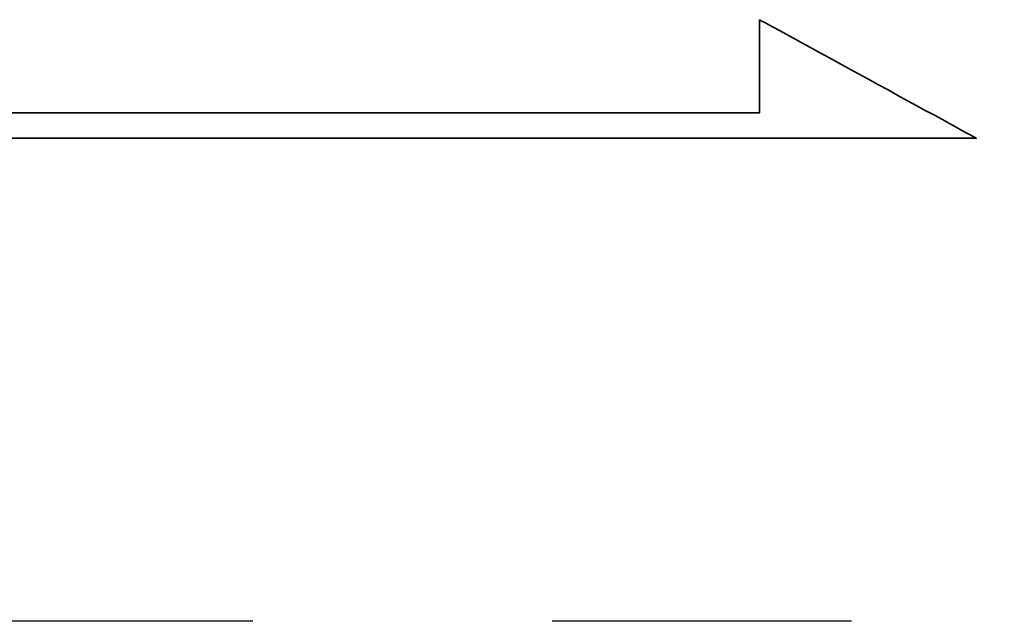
# Model space of a CAD drawing. Extents: x 607 to 844, y 21 to 162.
# Tile 48 of 54: x 784.86 to 788.97, y 103.05 to 105.56. Entities that reach past the tile are written whole.
import ezdxf

# ---------------------------------------------------------------- set-up
doc = ezdxf.new("R2010")
doc.units = 0
doc.header["$MEASUREMENT"] = 0
doc.linetypes.add('CENTER', pattern=[2, 1.25, -0.25, 0.25, -0.25])
for name, color, linetype in [('CEN', 1, 'CENTER'), ('DIM', 4, 'CONTINUOUS'), ('layer 1', 7, 'CONTINUOUS')]:
    doc.layers.add(name, color=color, linetype=linetype)

# ---------------------------------------------------------------- blocks, each defined once
blk = doc.blocks.new('TBI MOTION logo(完整正式版)')
at = {"layer": 'layer 1', "color": 22, "lineweight": 35}
blk.add_open_spline([(75.90875, -9.47875), (75.90875, -9.47875), (75.90875, -12.28625), (75.90875, -12.28625), (75.90875, -12.28625), (75.90875, -12.28625), (75.90875, -12.47875), (75.90875, -12.47875), (75.90875, -12.47875), (75.90875, -12.47875), (75.71625, -12.47875), (75.71625, -12.47875), (75.71625, -12.47875), (75.71625, -12.47875), (-88.32875, -12.47875), (-88.32875, -12.47875), (-88.32875, -12.47875), (-88.32875, -12.47875), (-88.32875, -13.29375), (-88.32875, -13.29375), (-88.32875, -13.29375), (-88.32875, -13.29375), (82.89125, -13.29375), (82.89125, -13.29375), (82.89125, -13.29375), (82.89125, -13.29375), (75.90875, -9.47875), (75.90875, -9.47875)], degree=3, knots=[0, 0, 0, 0, 0.14285714, 0.14285714, 0.14285714, 0.14285715, 0.28571429, 0.28571429, 0.28571429, 0.2857143, 0.42857143, 0.42857143, 0.42857143, 0.42857144, 0.57142857, 0.57142857, 0.57142857, 0.57142858, 0.71428571, 0.71428571, 0.71428571, 0.71428572, 0.85714286, 0.85714286, 0.85714286, 0.85714287, 1, 1, 1, 1], dxfattribs=at)

msp = doc.modelspace()

# ---------------------------------------------------------------- linework, layer by layer
at = {"layer": 'CEN', "color": 7, "ltscale": 5}
msp.add_line((835.8304, 103.0465), (740.4194, 103.0465), dxfattribs=at)

# ---------------------------------------------------------------- block references
at = {"layer": 'DIM', "xscale": 0.1295999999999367, "yscale": 0.1295999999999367, "zscale": 0.1295999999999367}
msp.add_blockref('TBI MOTION logo(完整正式版)', (778.1085, 106.7858), dxfattribs=at)

doc.saveas('drawing.dxf')
